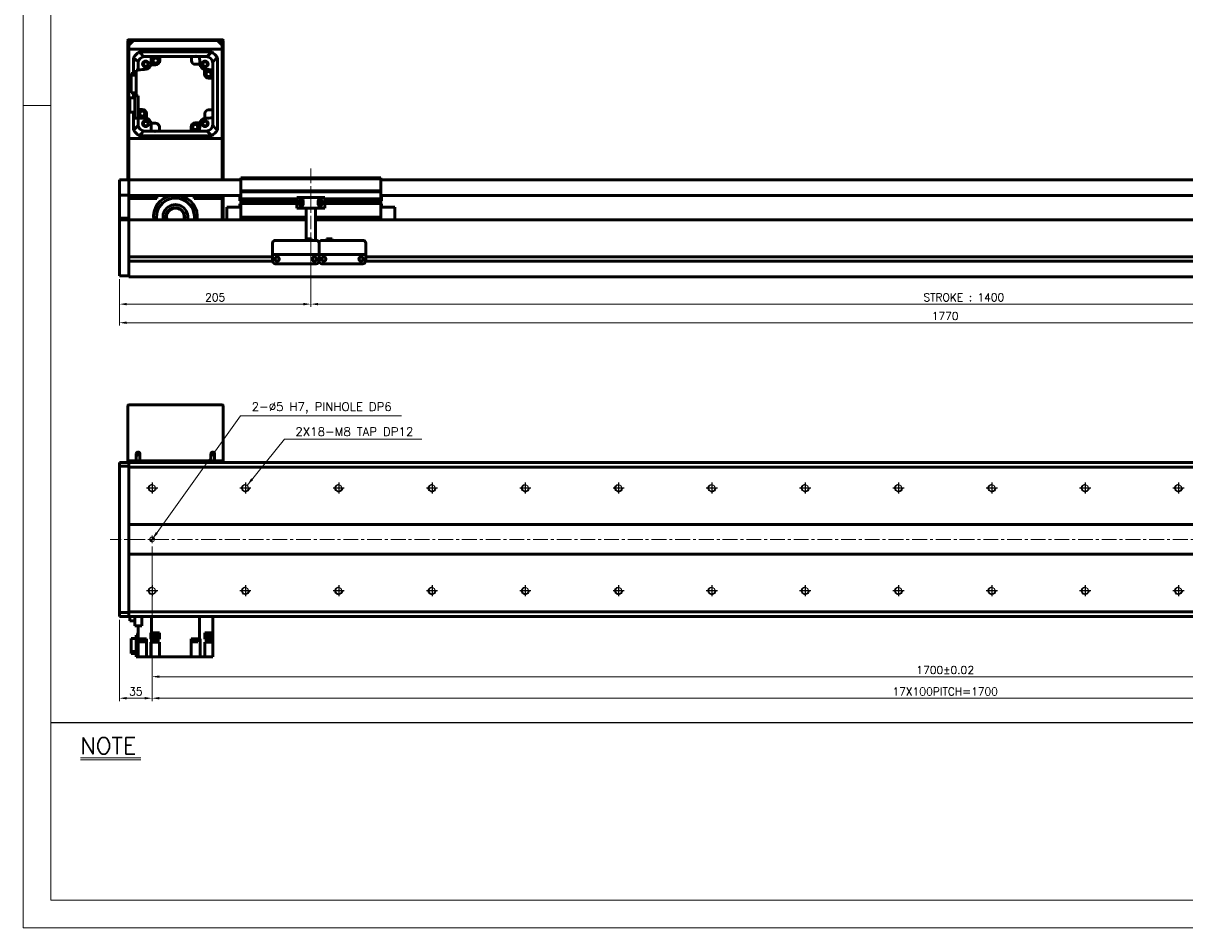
# Model space of a CAD drawing. Header units: millimetres. Extents: x 46547 to 49038, y 6223 to 10291.
# Tile 1 of 5: x 46547 to 47792, y 8529 to 9498. Entities that reach past the tile are written whole.
import ezdxf

# ---------------------------------------------------------------- set-up
doc = ezdxf.new("R2010")
doc.units = ezdxf.units.MM
doc.header["$LTSCALE"] = 0.5
doc.linetypes.add('CENTER', pattern=[50.8, 31.75, -6.35, 6.35, -6.35])
doc.layers.get('0').update_dxf_attribs({"lineweight": 20})
for name, color, linetype, lineweight in [('1', 1, 'CENTER', 13), ('4', 4, 'Continuous', 13), ('외형선(ISO)', 7, 'Continuous', 50)]:
    doc.layers.add(name, color=color, linetype=linetype, lineweight=lineweight)
for name, color, linetype in [('3', 3, 'Continuous'), ('C', 1, 'CENTER'), ('DIM', 4, 'Continuous')]:
    doc.layers.add(name, color=color, linetype=linetype)
doc.styles.add('DSR TEXT', font='romans.shx', dxfattribs={"bigfont": 'whgtxt.shx'})
doc.styles.get("Standard").update_dxf_attribs({"font": 'romans.shx', "bigfont": 'whgtxt.shx'})
doc.dimstyles.new('DSR', dxfattribs={"dimscale": 2, "dimtxt": 3, "dimasz": 3, "dimexe": 0.5, "dimexo": 0.5, "dimgap": 0.5, "dimtad": 1, "dimdsep": 46, "dimtxsty": 'Standard', "dimcen": 2.5, "dimclrd": 4, "dimclre": 4, "dimclrt": 2, "dimadec": 0, "dimazin": 2, "dimtfac": 1, "dimtmove": 0, "dimatfit": 3, "dimfxl": 0, "dimlwd": -1, "dimlwe": -1, "dimarcsym": 0})

# ---------------------------------------------------------------- blocks, each defined once
blk = doc.blocks.new('A$C13F00394')
for p, q in [((-202.34, 25.67), (-191.42, 25.67)), ((-202.34, 25.3), (-191.42, 25.3))]:
    blk.add_line(p, q)
at = {"layer": '3'}
blk.add_line((0, 32), (-207.68, 32), dxfattribs=at)
at = {"layer": '4', "color": 0, "style": 'DSR TEXT'}
blk.add_text('NOTE', height=3, dxfattribs=at).set_placement((-202.39, 26.38))
blk = doc.blocks.new('A$C1C1952E1')
at = {"color": 1}
blk.add_lwpolyline([(0, 0), (420, 0), (420, 297), (0, 297)], close=True, dxfattribs=at)
at = {"color": 3}
blk.add_lwpolyline([(5, 5), (415, 5), (415, 292), (5, 292)], close=True, dxfattribs=at)
blk = doc.blocks.new('*D78')
at = {"color": 1, "linetype": 'ByBlock'}
for p, q in [((46854.8, 9273.8), (46854.8, 9194.1)), ((46649.8, 9223.8), (46649.8, 9194.1)), ((46657.6, 9197.1), (46847, 9197.1))]:
    blk.add_line(p, q, dxfattribs=at)
at = {"color": 1}
for points in [[(46657.6, 9198.4), (46657.6, 9195.8), (46649.8, 9197.1)], [(46847, 9198.4), (46847, 9195.8), (46854.8, 9197.1)]]:
    blk.add_solid(points, dxfattribs=at)
at = {"layer": 'Defpoints', "color": 0}
for p in [(46854.8, 9277.4), (46649.8, 9227.4), (46854.8, 9197.1)]:
    blk.add_point(p, dxfattribs=at)
at = {"color": 3, "insert": (46752.3, 9204.3), "char_height": 8.4, "attachment_point": 5, "style": 'DSR TEXT'}
blk.add_mtext('205', dxfattribs=at)
blk = doc.blocks.new('*D79')
at = {"color": 1, "linetype": 'ByBlock'}
for p, q in [((46854.8, 9273.8), (46854.8, 9194.1)), ((48254.8, 9273.8), (48254.8, 9194.1)), ((46862.6, 9197.1), (48247, 9197.1))]:
    blk.add_line(p, q, dxfattribs=at)
at = {"color": 1}
for points in [[(46862.6, 9198.4), (46862.6, 9195.8), (46854.8, 9197.1)], [(48247, 9198.4), (48247, 9195.8), (48254.8, 9197.1)]]:
    blk.add_solid(points, dxfattribs=at)
at = {"layer": 'Defpoints', "color": 0}
for p in [(46854.8, 9277.4), (48254.8, 9277.4), (48254.8, 9197.1)]:
    blk.add_point(p, dxfattribs=at)
at = {"color": 3, "insert": (47554.8, 9204.3), "char_height": 8.4, "attachment_point": 5, "style": 'DSR TEXT'}
blk.add_mtext('STROKE : 1400', dxfattribs=at)
blk = doc.blocks.new('*D81')
at = {"color": 1, "linetype": 'ByBlock'}
for p, q in [((48419.8, 9225.4), (48419.8, 9174.2)), ((46649.8, 9223.8), (46649.8, 9174.2)), ((46657.6, 9177.2), (48412, 9177.2))]:
    blk.add_line(p, q, dxfattribs=at)
at = {"color": 1}
for points in [[(46657.6, 9178.5), (46657.6, 9175.9), (46649.8, 9177.2)], [(48412, 9178.5), (48412, 9175.9), (48419.8, 9177.2)]]:
    blk.add_solid(points, dxfattribs=at)
at = {"layer": 'Defpoints', "color": 0}
for p in [(46649.8, 9227.4), (48419.8, 9229), (48419.8, 9177.2)]:
    blk.add_point(p, dxfattribs=at)
at = {"color": 3, "insert": (47534.8, 9184.4), "char_height": 8.4, "attachment_point": 5, "style": 'DSR TEXT'}
blk.add_mtext('1770', dxfattribs=at)
blk = doc.blocks.new('A$C33E56CC6')
h = blk.add_hatch()
h.set_pattern_fill('ANSI31', color=256, style=0)
h.set_pattern_definition([(45, (-7065.45672, -6508.5399), (-0.0883883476, 0.0883883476), [])])
h.paths.add_polyline_path([(4, 6.5, 0.414214), (1.5, 4), (4, 4)])
h.paths.add_polyline_path([(6.5, 4), (4, 4), (4, 1.5, 0.414214)])
blk.add_circle((4, 4), 2.5)
at = {"layer": '1'}
for p, q in [((0, 4), (8, 4)), ((4, 0), (4, 8))]:
    blk.add_line(p, q, dxfattribs=at)
blk = doc.blocks.new('tap8')
blk.add_circle((0, 0), 3.4)
at = {"layer": 'C', "color": 1, "linetype": 'CENTER'}
for p, q in [((-6, 0), (6, 0)), ((0, -6), (0, 6))]:
    blk.add_line(p, q, dxfattribs=at)
at = {"layer": 'DIM', "color": 3}
blk.add_arc((0, 0), 4, 263.8455, 189.4314, dxfattribs=at)
blk = doc.blocks.new('*D83')
at = {"color": 1, "linetype": 'ByBlock'}
for p, q in [((46684.8, 8880.4), (46684.8, 8771.9)), ((46649.8, 8859), (46649.8, 8771.9)), ((46657.6, 8774.9), (46677, 8774.9))]:
    blk.add_line(p, q, dxfattribs=at)
at = {"color": 1}
for points in [[(46657.6, 8776.2), (46657.6, 8773.6), (46649.8, 8774.9)], [(46677, 8776.2), (46677, 8773.6), (46684.8, 8774.9)]]:
    blk.add_solid(points, dxfattribs=at)
at = {"layer": 'Defpoints', "color": 0}
for p in [(46684.8, 8884), (46649.8, 8862.6), (46684.8, 8774.9)]:
    blk.add_point(p, dxfattribs=at)
at = {"color": 3, "insert": (46667.3, 8782.1), "char_height": 8.4, "attachment_point": 5, "style": 'DSR TEXT'}
blk.add_mtext('35', dxfattribs=at)
blk = doc.blocks.new('*D84')
at = {"color": 1, "linetype": 'ByBlock'}
for p, q in [((46684.8, 8880.4), (46684.8, 8771.9)), ((48384.8, 8880.4), (48384.8, 8771.9)), ((46692.6, 8774.9), (48377, 8774.9))]:
    blk.add_line(p, q, dxfattribs=at)
at = {"color": 1}
for points in [[(46692.6, 8776.2), (46692.6, 8773.6), (46684.8, 8774.9)], [(48377, 8776.2), (48377, 8773.6), (48384.8, 8774.9)]]:
    blk.add_solid(points, dxfattribs=at)
at = {"layer": 'Defpoints', "color": 0}
for p in [(46684.8, 8884), (48384.8, 8884), (48384.8, 8774.9)]:
    blk.add_point(p, dxfattribs=at)
at = {"color": 3, "insert": (47534.8, 8782.1), "char_height": 8.4, "attachment_point": 5, "style": 'DSR TEXT'}
blk.add_mtext('17X100PITCH=1700', dxfattribs=at)
blk = doc.blocks.new('*D86')
at = {"color": 1, "linetype": 'ByBlock'}
for p, q in [((46684.8, 8937.5), (46684.8, 8795)), ((48384.8, 8937.5), (48384.8, 8795)), ((46692.6, 8798), (48377, 8798))]:
    blk.add_line(p, q, dxfattribs=at)
at = {"color": 1}
for points in [[(46692.6, 8799.3), (46692.6, 8796.7), (46684.8, 8798)], [(48377, 8799.3), (48377, 8796.7), (48384.8, 8798)]]:
    blk.add_solid(points, dxfattribs=at)
at = {"layer": 'Defpoints', "color": 0}
for p in [(46684.8, 8941.1), (48384.8, 8941.1), (48384.8, 8798)]:
    blk.add_point(p, dxfattribs=at)
at = {"color": 3, "insert": (47534.8, 8805.2), "char_height": 8.4, "attachment_point": 5, "style": 'DSR TEXT'}
blk.add_mtext('1700%%P0.02', dxfattribs=at)

msp = doc.modelspace()

# ---------------------------------------------------------------- linework, layer by layer
at = {"color": 1}
msp.add_line((46576.33082, 9409.88267), (46546.67132, 9409.88267), dxfattribs=at)
at = {"layer": '1'}
for p, q in [((46854.79303, 9342.42682), (46854.79303, 9277.42682)), ((48429.79303, 8945.07166), (46639.79303, 8945.07166))]:
    msp.add_line(p, q, dxfattribs=at)
at = {"layer": '외형선(ISO)'}
for p, q in [((46658.79303, 9479.42682), (46658.79303, 9330.42682)), ((46667.79303, 9480.42682), (46659.79303, 9480.42682)), ((46659.79303, 9474.42682), (46664.79303, 9479.42682)), ((46659.79303, 9330.42682), (46659.79303, 9478.92682)), ((46659.79303, 9474.42682), (46659.79303, 9470.42682)), ((46660.29303, 9479.42682), (46667.79303, 9479.42682)), ((46754.79303, 9479.42682), (46664.79303, 9479.42682)), ((46667.79303, 9479.42682), (46667.79303, 9480.42682)), ((46667.79303, 9480.42682), (46671.79303, 9480.42682)), ((46671.79303, 9480.42682), (46671.79303, 9479.42682)), ((46747.79303, 9480.42682), (46671.79303, 9480.42682)), ((46671.79303, 9479.42682), (46747.79303, 9479.42682)), ((46747.79303, 9479.42682), (46747.79303, 9480.42682)), ((46747.79303, 9480.42682), (46751.79303, 9480.42682)), ((46751.79303, 9480.42682), (46751.79303, 9479.42682)), ((46759.79303, 9480.42682), (46751.79303, 9480.42682)), ((46751.79303, 9479.42682), (46759.29303, 9479.42682)), ((46754.79303, 9479.42682), (46759.79303, 9474.42682)), ((46759.79303, 9478.92682), (46759.79303, 9330.42682)), ((46759.79303, 9470.42682), (46759.79303, 9474.42682)), ((46760.79303, 9330.42682), (46760.79303, 9479.42682)), ((46659.79303, 9470.42682), (46759.79303, 9470.42682)), ((46748.79563, 9467.42682), (46670.79044, 9467.42682)), ((46676.79303, 9462.42682), (46675.78936, 9462.42682)), ((46684.12684, 9462.42682), (46676.79303, 9462.42682)), ((46684.12684, 9462.42682), (46693.09303, 9462.42682)), ((46726.99303, 9462.42682), (46693.09303, 9462.42682)), ((46693.09303, 9462.42682), (46693.09303, 9458.02682)), ((46726.99303, 9462.42682), (46735.45922, 9462.42682)), ((46726.99303, 9458.02682), (46726.99303, 9462.42682)), ((46742.79303, 9462.42682), (46735.45922, 9462.42682)), ((46743.79671, 9462.42682), (46742.79303, 9462.42682)), ((46664.79303, 9461.42942), (46664.79303, 9444.20909)), ((46669.79303, 9456.4305), (46669.79303, 9455.42682)), ((46669.79303, 9448.09301), (46669.79303, 9455.42682)), ((46688.59303, 9453.52682), (46683.42592, 9453.52682)), ((46736.11498, 9454.02682), (46730.99303, 9454.02682)), ((46749.79303, 9456.4305), (46749.79303, 9455.42682)), ((46749.79303, 9448.09301), (46749.79303, 9455.42682)), ((46754.79303, 9383.42422), (46754.79303, 9461.42942)), ((46662.29303, 9444.20909), (46667.79303, 9444.20909)), ((46662.29303, 9444.20909), (46662.29303, 9442.50292)), ((46667.79303, 9442.50292), (46662.29303, 9442.50292)), ((46662.29303, 9442.50292), (46662.29303, 9423.64455)), ((46667.79303, 9447.62682), (46669.79303, 9447.62682)), ((46667.79303, 9447.62682), (46667.79303, 9420.22682)), ((46669.79303, 9447.62682), (46669.79303, 9448.09301)), ((46740.89303, 9443.62682), (46740.89303, 9448.79393)), ((46749.79303, 9439.12682), (46745.39303, 9439.12682)), ((46749.79303, 9448.09301), (46749.79303, 9439.12682)), ((46749.79303, 9405.22682), (46749.79303, 9439.12682)), ((46666.39303, 9417.97682), (46660.99303, 9417.97682)), ((46660.99303, 9417.97682), (46660.99303, 9402.87682)), ((46662.29303, 9423.64455), (46667.79303, 9423.64455)), ((46664.79303, 9423.64455), (46664.79303, 9417.97682)), ((46666.39303, 9423.64455), (46666.39303, 9396.42682)), ((46667.79303, 9420.22682), (46669.79303, 9420.22682)), ((46669.79303, 9405.72682), (46669.79303, 9420.22682)), ((46660.99303, 9402.87682), (46666.39303, 9402.87682)), ((46664.79303, 9402.87682), (46664.79303, 9383.42422)), ((46669.79303, 9405.72682), (46669.79303, 9396.76063)), ((46674.19303, 9405.72682), (46669.79303, 9405.72682)), ((46678.69303, 9401.22682), (46678.69303, 9396.05971)), ((46741.39303, 9396.10488), (46741.39303, 9401.22682)), ((46745.39303, 9405.22682), (46749.79303, 9405.22682)), ((46749.79303, 9405.22682), (46749.79303, 9396.76063)), ((46666.39303, 9396.42682), (46673.82158, 9396.42682)), ((46669.79303, 9389.42682), (46669.79303, 9396.42682)), ((46669.79303, 9389.42682), (46669.79303, 9388.42314)), ((46683.47109, 9390.82682), (46688.59303, 9390.82682)), ((46692.59303, 9386.82682), (46692.59303, 9382.42682)), ((46726.49303, 9382.42682), (46726.49303, 9386.82682)), ((46730.99303, 9391.32682), (46736.16014, 9391.32682)), ((46749.79303, 9389.42682), (46749.79303, 9396.76063)), ((46749.79303, 9389.42682), (46749.79303, 9388.42314)), ((46659.79303, 9374.42682), (46659.79303, 9330.42682)), ((46759.79303, 9374.42682), (46659.79303, 9374.42682)), ((46670.79044, 9377.42682), (46748.79563, 9377.42682)), ((46676.79303, 9382.42682), (46675.78936, 9382.42682)), ((46676.79303, 9382.42682), (46684.12684, 9382.42682)), ((46684.12684, 9382.42682), (46692.59303, 9382.42682)), ((46692.59303, 9382.42682), (46726.49303, 9382.42682)), ((46735.45922, 9382.42682), (46726.49303, 9382.42682)), ((46735.45922, 9382.42682), (46742.79303, 9382.42682)), ((46743.79671, 9382.42682), (46742.79303, 9382.42682)), ((46759.79303, 9330.42682), (46759.79303, 9374.42682)), ((46649.79303, 9330.42682), (46649.79303, 9328.42682)), ((46659.79303, 9330.42682), (46649.79303, 9330.42682)), ((46649.79303, 9326.9141), (46649.79303, 9328.42682)), ((46649.79303, 9326.41512), (46649.79303, 9326.9141)), ((46649.79303, 9326.41512), (46649.79303, 9324.87453)), ((46649.79303, 9324.87453), (46649.79303, 9321.88994)), ((46659.79303, 9328.42682), (46659.79303, 9330.42682)), ((46779.79303, 9330.42682), (46659.79303, 9330.42682)), ((46659.79303, 9330.42682), (46659.79303, 9328.42682)), ((46659.79303, 9328.42682), (46659.79303, 9326.9141)), ((46659.79303, 9326.9141), (46659.79303, 9328.42682)), ((46659.79303, 9326.9141), (46659.79303, 9326.41512)), ((46659.79303, 9326.41512), (46659.79303, 9326.9141)), ((46659.79303, 9324.87453), (46659.79303, 9326.41512)), ((46659.79303, 9326.41512), (46659.79303, 9324.87453)), ((46659.79303, 9321.88994), (46659.79303, 9324.87453)), ((46659.79303, 9324.87453), (46659.79303, 9321.88994)), ((46779.79303, 9331.42682), (46779.79303, 9332.42682)), ((46929.79303, 9332.42682), (46779.79303, 9332.42682)), ((46779.79303, 9318.42682), (46779.79303, 9331.42682)), ((46779.79303, 9331.42682), (46929.79303, 9331.42682)), ((46929.79303, 9332.42682), (46929.79303, 9331.42682)), ((46929.79303, 9331.42682), (46929.79303, 9318.42682)), ((48409.79303, 9330.42682), (46929.79303, 9330.42682)), ((46649.79303, 9314.1125), (46649.79303, 9321.88994)), ((46649.79303, 9313.75352), (46649.79303, 9314.1125)), ((46649.79303, 9289.34988), (46649.79303, 9313.75352)), ((46659.79303, 9313.75352), (46649.79303, 9313.75352)), ((46659.79303, 9321.88994), (46659.79303, 9314.1125)), ((46659.79303, 9314.1125), (46659.79303, 9321.88994)), ((46659.79303, 9314.1125), (46659.79303, 9313.75352)), ((46659.79303, 9313.75352), (46659.79303, 9289.34988)), ((46779.79303, 9313.42682), (46659.79303, 9313.42682)), ((46679.79303, 9313.42682), (46679.79303, 9310.42682)), ((46689.79303, 9313.42682), (46689.79303, 9310.42682)), ((46729.79303, 9310.42682), (46729.79303, 9313.42682)), ((46759.79303, 9313.42682), (46759.79303, 9310.42682)), ((46760.79303, 9287.42682), (46760.79303, 9313.42682)), ((46778.79303, 9307.82682), (46778.79303, 9313.42682)), ((46779.79303, 9317.42682), (46779.79303, 9318.42682)), ((46779.79303, 9318.42682), (46929.79303, 9318.42682)), ((46779.79303, 9316.42682), (46779.79303, 9317.42682)), ((46779.79303, 9317.42682), (46929.79303, 9317.42682)), ((46779.79303, 9309.92682), (46779.79303, 9316.42682)), ((46929.79303, 9318.42682), (46929.79303, 9317.42682)), ((46929.79303, 9317.42682), (46929.79303, 9316.42682)), ((46929.79303, 9316.42682), (46929.79303, 9309.92682)), ((48409.79303, 9313.42682), (46929.79303, 9313.42682)), ((46930.79303, 9313.42682), (46930.79303, 9307.82682)), ((46689.79303, 9310.42682), (46659.79303, 9310.42682)), ((46759.79303, 9310.42682), (46729.79303, 9310.42682)), ((46759.79303, 9287.42682), (46759.79303, 9310.42682)), ((46764.79303, 9300.92682), (46764.79303, 9287.42682)), ((46779.79303, 9300.92682), (46764.79303, 9300.92682)), ((46778.79303, 9307.82682), (46779.79303, 9307.82682)), ((46778.79303, 9304.39682), (46778.79303, 9300.92682)), ((46779.78364, 9304.39682), (46778.79303, 9304.39682)), ((46779.79303, 9309.42682), (46779.79303, 9309.92682)), ((46779.79303, 9309.92682), (46839.79303, 9309.92682)), ((46779.79303, 9308.92682), (46779.79303, 9309.42682)), ((46779.79303, 9309.42682), (46839.79303, 9309.42682)), ((46779.79303, 9307.92682), (46779.79303, 9308.92682)), ((46779.79303, 9308.92682), (46839.79303, 9308.92682)), ((46779.79303, 9307.42682), (46779.79303, 9307.92682)), ((46779.79303, 9307.92682), (46839.79303, 9307.92682)), ((46779.79303, 9306.92682), (46779.79303, 9307.42682)), ((46779.79303, 9307.42682), (46839.79303, 9307.42682)), ((46779.79303, 9305.92682), (46779.79303, 9306.92682)), ((46779.79303, 9306.92682), (46839.79303, 9306.92682)), ((46779.79303, 9305.42682), (46779.79303, 9305.92682)), ((46779.79303, 9305.92682), (46839.79303, 9305.92682)), ((46779.79303, 9304.92682), (46779.79303, 9305.42682)), ((46779.79303, 9305.42682), (46839.79303, 9305.42682)), ((46779.79303, 9291.42682), (46779.79303, 9304.92682)), ((46779.79303, 9304.92682), (46839.79303, 9304.92682)), ((46869.79303, 9311.42682), (46839.79303, 9311.42682)), ((46839.79303, 9300.02682), (46839.79303, 9311.42682)), ((46849.79303, 9300.02682), (46839.79303, 9300.02682)), ((46842.79303, 9307.42682), (46843.56353, 9307.42682)), ((46842.79303, 9304.42682), (46842.79303, 9307.42682)), ((46842.79303, 9306.92682), (46843.66979, 9306.92682)), ((46842.79303, 9305.92682), (46846.79303, 9305.92682)), ((46842.79303, 9305.42682), (46846.79303, 9305.42682)), ((46842.79303, 9304.92682), (46846.79303, 9304.92682)), ((46842.85654, 9307.92682), (46843.66979, 9307.92682)), ((46843.47016, 9308.92682), (46846.11591, 9308.92682)), ((46845.91627, 9307.92682), (46846.72952, 9307.92682)), ((46845.91627, 9306.92682), (46846.79303, 9306.92682)), ((46846.02253, 9307.42682), (46846.79303, 9307.42682)), ((46846.79303, 9307.42682), (46846.79303, 9304.42682)), ((46849.79303, 9300.52682), (46849.79303, 9300.02682)), ((46859.79303, 9300.02682), (46849.79303, 9300.02682)), ((46849.79303, 9297.92682), (46849.79303, 9300.02682)), ((46859.79303, 9300.02682), (46859.79303, 9300.52682)), ((46869.79303, 9300.02682), (46859.79303, 9300.02682)), ((46859.79303, 9300.02682), (46859.79303, 9297.92682)), ((46862.79303, 9307.42682), (46863.56353, 9307.42682)), ((46862.79303, 9304.42682), (46862.79303, 9307.42682)), ((46862.79303, 9306.92682), (46863.66979, 9306.92682)), ((46862.79303, 9305.92682), (46866.79303, 9305.92682)), ((46862.79303, 9305.42682), (46866.79303, 9305.42682)), ((46862.79303, 9304.92682), (46866.79303, 9304.92682)), ((46862.85654, 9307.92682), (46863.66979, 9307.92682)), ((46863.47016, 9308.92682), (46866.11591, 9308.92682)), ((46865.91627, 9307.92682), (46866.72952, 9307.92682)), ((46865.91627, 9306.92682), (46866.79303, 9306.92682)), ((46866.02253, 9307.42682), (46866.79303, 9307.42682)), ((46866.79303, 9307.42682), (46866.79303, 9304.42682)), ((46869.79303, 9311.42682), (46869.79303, 9300.02682)), ((46869.79303, 9309.92682), (46929.79303, 9309.92682)), ((46869.79303, 9309.42682), (46929.79303, 9309.42682)), ((46869.79303, 9308.92682), (46929.79303, 9308.92682)), ((46869.79303, 9307.92682), (46929.79303, 9307.92682)), ((46869.79303, 9307.42682), (46929.79303, 9307.42682)), ((46869.79303, 9306.92682), (46929.79303, 9306.92682)), ((46869.79303, 9305.92682), (46929.79303, 9305.92682)), ((46869.79303, 9305.42682), (46929.79303, 9305.42682)), ((46869.79303, 9304.92682), (46929.79303, 9304.92682)), ((46929.79303, 9309.92682), (46929.79303, 9309.42682)), ((46929.79303, 9309.42682), (46929.79303, 9308.92682)), ((46929.79303, 9308.92682), (46929.79303, 9307.92682)), ((46929.79303, 9307.92682), (46929.79303, 9307.42682)), ((46930.79303, 9307.82682), (46929.79303, 9307.82682)), ((46929.79303, 9307.42682), (46929.79303, 9306.92682)), ((46929.79303, 9306.92682), (46929.79303, 9305.92682)), ((46929.79303, 9305.92682), (46929.79303, 9305.42682)), ((46929.79303, 9305.42682), (46929.79303, 9304.92682)), ((46929.79303, 9304.92682), (46929.79303, 9291.42682)), ((46929.79303, 9300.92682), (46944.79303, 9300.92682)), ((46930.79303, 9304.39682), (46929.80242, 9304.39682)), ((46930.79303, 9300.92682), (46930.79303, 9304.39682)), ((46944.79303, 9287.42682), (46944.79303, 9300.92682)), ((46649.79303, 9287.42682), (46649.79303, 9289.34988)), ((46659.79303, 9289.34988), (46649.79303, 9289.34988)), ((46649.79303, 9287.42682), (46649.79303, 9284.42682)), ((46659.79303, 9287.42682), (46649.79303, 9287.42682)), ((46659.79303, 9289.34988), (46659.79303, 9287.42682)), ((46659.79303, 9287.42682), (46659.79303, 9284.42682)), ((46659.79303, 9287.42682), (46849.79303, 9287.42682)), ((46659.79303, 9284.42682), (46659.79303, 9287.42682)), ((46779.79303, 9291.42682), (46779.79303, 9290.42682)), ((46779.79303, 9287.42682), (46779.79303, 9290.42682)), ((46779.79303, 9290.42682), (46849.79303, 9290.42682)), ((46849.79303, 9297.92682), (46849.79303, 9266.92701)), ((46859.79303, 9265.42702), (46859.79303, 9297.92682)), ((46859.79303, 9290.42682), (46929.79303, 9290.42682)), ((46859.79303, 9287.42682), (48409.79303, 9287.42682)), ((46929.79303, 9290.42682), (46929.79303, 9291.42682)), ((46929.79303, 9290.42682), (46929.79303, 9287.42682)), ((46649.79303, 9232.66946), (46649.79303, 9284.42682)), ((46659.79303, 9247.87682), (46659.79303, 9284.42682)), ((46659.79303, 9284.42682), (46659.79303, 9232.66946)), ((46813.79303, 9252.42702), (46813.79303, 9262.42702)), ((46816.79303, 9265.42702), (46860.79303, 9265.42702)), ((46849.79303, 9266.92701), (46849.79303, 9265.42702)), ((46849.79303, 9266.92701), (46855.79303, 9266.92701)), ((46855.79303, 9266.92701), (46855.79303, 9265.42702)), ((46863.79303, 9262.42702), (46863.79303, 9252.42702)), ((46863.79303, 9252.42702), (46863.79303, 9262.42702)), ((46866.79303, 9265.42702), (46910.79303, 9265.42702)), ((46877.79303, 9266.92701), (46871.79303, 9266.92701)), ((46871.79303, 9265.42702), (46871.79303, 9266.92701)), ((46877.79303, 9265.42702), (46877.79303, 9266.92701)), ((46913.79303, 9262.42702), (46913.79303, 9252.42702)), ((46813.79303, 9252.42702), (46813.79303, 9250.42701)), ((46813.79303, 9250.42698), (46813.79303, 9250.42701)), ((46813.79303, 9250.42701), (46863.79303, 9250.42701)), ((46813.79303, 9249.92698), (46813.79303, 9250.42698)), ((46813.79303, 9250.42698), (46816.56353, 9250.42698)), ((46813.79303, 9243.42698), (46813.79303, 9249.92698)), ((46819.02253, 9250.42698), (46821.29303, 9250.42698)), ((46826.29303, 9250.42698), (46851.29303, 9250.42698)), ((46856.29303, 9250.42698), (46858.56353, 9250.42698)), ((46861.02253, 9250.42698), (46863.79303, 9250.42698)), ((46863.79303, 9250.42701), (46863.79303, 9252.42702)), ((46863.79303, 9252.42702), (46863.79303, 9250.42701)), ((46863.79303, 9250.42701), (46863.79303, 9250.42698)), ((46863.79303, 9250.42698), (46863.79303, 9250.42701)), ((46863.79303, 9250.42701), (46913.79303, 9250.42701)), ((46863.79303, 9250.42698), (46863.79303, 9249.92698)), ((46863.79303, 9249.92698), (46863.79303, 9250.42698)), ((46863.79303, 9250.42698), (46866.56353, 9250.42698)), ((46863.79303, 9249.92698), (46863.79303, 9243.42698)), ((46863.79303, 9243.42698), (46863.79303, 9249.92698)), ((46869.02253, 9250.42698), (46871.29303, 9250.42698)), ((46876.29303, 9250.42698), (46901.29303, 9250.42698)), ((46906.29303, 9250.42698), (46908.56353, 9250.42698)), ((46911.02253, 9250.42698), (46913.79303, 9250.42698)), ((46913.79303, 9250.42701), (46913.79303, 9252.42702)), ((46913.79303, 9250.42701), (46913.79303, 9250.42698)), ((46913.79303, 9250.42698), (46913.79303, 9249.92698)), ((46913.79303, 9249.92698), (46913.79303, 9243.42698)), ((46659.79303, 9247.67682), (46813.79303, 9247.67682)), ((46659.79303, 9243.17682), (46813.80348, 9243.17682)), ((46659.79303, 9232.66946), (46659.79303, 9242.97682)), ((46816.79303, 9240.42698), (46860.79303, 9240.42698)), ((46818.76622, 9247.67682), (46818.81984, 9247.67682)), ((46858.76622, 9247.67682), (46858.81984, 9247.67682)), ((46863.78258, 9243.17682), (46863.80348, 9243.17682)), ((46866.79303, 9240.42698), (46910.79303, 9240.42698)), ((46868.76622, 9247.67682), (46868.81984, 9247.67682)), ((46908.76622, 9247.67682), (46908.81984, 9247.67682)), ((46913.78258, 9243.17682), (48217.80348, 9243.17682)), ((46913.79303, 9247.67682), (48217.79303, 9247.67682)), ((46649.79303, 9232.66946), (46649.79303, 9230.54814)), ((46649.79303, 9227.42682), (46649.79303, 9230.54814)), ((46649.79303, 9227.42682), (46659.79303, 9227.42682)), ((46659.79303, 9232.66946), (46659.79303, 9230.54814)), ((46659.79303, 9230.54814), (46659.79303, 9232.66946)), ((46659.79303, 9226.42682), (46659.79303, 9230.54814)), ((46659.79303, 9230.54814), (46659.79303, 9227.42682)), ((46659.79303, 9226.42682), (48409.79303, 9226.42682)), ((46658.79303, 9029.07166), (46658.79303, 9088.07166)), ((46659.79303, 9089.07166), (46759.79303, 9089.07166)), ((46760.79303, 9088.07166), (46760.79303, 9029.07166)), ((46649.79303, 9026.69298), (46649.79303, 9027.57166)), ((46659.79303, 9027.57166), (46649.79303, 9027.57166)), ((46649.79303, 9026.69298), (46649.79303, 9023.57166)), ((46658.79303, 9029.07166), (46659.79303, 9029.07166)), ((46659.79303, 9029.07166), (46659.79303, 9027.57166)), ((46659.79303, 9029.07166), (46667.79303, 9029.07166)), ((46659.79303, 9026.69298), (46659.79303, 9027.57166)), ((46659.79303, 9027.57166), (48409.79303, 9027.57166)), ((46659.79303, 9027.57166), (46659.79303, 9026.69298)), ((46659.79303, 9026.69298), (46659.79303, 9022.57166)), ((46659.79303, 9023.57166), (46659.79303, 9026.69298)), ((46667.79303, 9036.57166), (46667.79303, 9029.07166)), ((46667.79303, 9029.07166), (46671.79303, 9029.07166)), ((46671.79303, 9029.07166), (46671.79303, 9036.57166)), ((46671.79303, 9029.07166), (46747.79303, 9029.07166)), ((46747.79303, 9036.57166), (46747.79303, 9029.07166)), ((46747.79303, 9029.07166), (46751.79303, 9029.07166)), ((46751.79303, 9029.07166), (46751.79303, 9036.57166)), ((46751.79303, 9029.07166), (46759.79303, 9029.07166)), ((46759.79303, 9029.07166), (46759.79303, 9027.57166)), ((46759.79303, 9029.07166), (46760.79303, 9029.07166)), ((46659.79303, 9023.57166), (46649.79303, 9023.57166)), ((46649.79303, 9023.57166), (46649.79303, 8866.57166)), ((46659.79303, 9022.57166), (46659.79303, 8961.07166)), ((48409.79303, 9022.57166), (46659.79303, 9022.57166)), ((46659.79303, 8961.07166), (46659.79303, 8960.21811)), ((46659.79303, 8961.07166), (48409.79303, 8961.07166)), ((46659.79303, 8960.21811), (46659.79303, 8959.86455)), ((46659.79303, 8959.86455), (46659.79303, 8930.27877)), ((46659.79303, 8930.27877), (46659.79303, 8959.86455)), ((46659.79303, 8930.27877), (46659.79303, 8929.92521)), ((46659.79303, 8929.92521), (46659.79303, 8929.07166)), ((46659.79303, 8929.07166), (46659.79303, 8867.57166)), ((48409.79303, 8929.07166), (46659.79303, 8929.07166)), ((46649.79303, 8866.57166), (46659.79303, 8866.57166)), ((46649.79303, 8866.57166), (46649.79303, 8863.45034)), ((46659.79303, 8867.57166), (46659.79303, 8863.45034)), ((46659.79303, 8867.57166), (48409.79303, 8867.57166)), ((46659.79303, 8863.45034), (46659.79303, 8866.57166)), ((46649.79303, 8862.57166), (46649.79303, 8863.45034)), ((46659.79303, 8862.57166), (46649.79303, 8862.57166)), ((46659.79303, 8862.57166), (46659.79303, 8863.45034)), ((46659.79303, 8863.45034), (46659.79303, 8862.57166)), ((46659.79303, 8862.57166), (48409.79303, 8862.57166)), ((46660.99303, 8857.74666), (46660.99303, 8862.57166)), ((46660.99303, 8857.74666), (46666.39303, 8857.74666)), ((46666.39303, 8862.57166), (46666.39303, 8852.42166)), ((46666.39303, 8852.42166), (46673.82158, 8852.42166)), ((46669.79303, 8852.42166), (46669.79303, 8838.57166)), ((46673.82158, 8852.42166), (46673.82158, 8862.57166)), ((46684.12684, 8845.07166), (46684.12684, 8862.57166)), ((46735.45922, 8862.57166), (46735.45922, 8838.57166)), ((46749.79303, 8862.57166), (46749.79303, 8845.07166)), ((46667.79303, 8819.07166), (46667.79303, 8842.57166)), ((46667.79303, 8842.57166), (46669.79303, 8842.57166)), ((46669.79303, 8845.07166), (46669.57313, 8845.07166)), ((46669.57313, 8845.07166), (46669.57313, 8844.07166)), ((46669.57313, 8844.07166), (46669.79303, 8844.07166)), ((46683.4684, 8845.07166), (46684.12684, 8845.07166)), ((46683.4684, 8843.07166), (46683.4684, 8845.07166)), ((46683.47109, 8843.07166), (46683.4684, 8843.07166)), ((46683.47109, 8838.07166), (46683.47109, 8843.07166)), ((46684.58241, 8843.07166), (46683.47109, 8843.07166)), ((46684.12684, 8845.07166), (46686.80849, 8845.07166)), ((46684.28241, 8845.07166), (46684.28241, 8844.07166)), ((46684.28241, 8844.07166), (46691.88241, 8844.07166)), ((46684.58241, 8844.07166), (46684.58241, 8841.47166)), ((46684.58241, 8841.47166), (46691.58241, 8841.47166)), ((46689.35634, 8845.07166), (46686.80849, 8845.07166)), ((46689.35634, 8845.07166), (46692.59446, 8845.07166)), ((46691.58241, 8844.07166), (46691.58241, 8841.47166)), ((46691.58241, 8843.07166), (46692.59303, 8843.07166)), ((46691.88241, 8845.07166), (46691.88241, 8844.07166)), ((46692.59303, 8838.07166), (46692.59303, 8843.07166)), ((46692.59446, 8843.07166), (46692.59303, 8843.07166)), ((46692.59446, 8843.07166), (46692.59446, 8845.07166)), ((46741.35397, 8845.07166), (46749.79303, 8845.07166)), ((46741.35397, 8845.07166), (46741.35397, 8843.07166)), ((46741.39303, 8843.07166), (46741.35397, 8843.07166)), ((46741.39303, 8843.07166), (46741.39303, 8838.07166)), ((46741.39303, 8843.07166), (46742.71293, 8843.07166)), ((46742.41293, 8845.07166), (46742.41293, 8844.07166)), ((46742.41293, 8844.07166), (46750.01293, 8844.07166)), ((46742.71293, 8844.07166), (46742.71293, 8841.47166)), ((46742.71293, 8841.47166), (46749.71293, 8841.47166)), ((46749.71293, 8844.07166), (46749.71293, 8841.47166)), ((46749.79303, 8843.07166), (46749.71293, 8843.07166)), ((46750.01293, 8845.07166), (46749.79303, 8845.07166)), ((46749.79303, 8843.07166), (46749.79303, 8844.07166)), ((46749.79303, 8843.07166), (46749.79303, 8838.07166)), ((46750.01293, 8845.07166), (46750.01293, 8844.07166)), ((46662.29303, 8825.0816), (46662.29303, 8838.97724)), ((46662.29303, 8838.97724), (46667.79303, 8838.97724)), ((46669.79303, 8819.07166), (46669.79303, 8838.57166)), ((46669.79303, 8838.57166), (46678.34919, 8838.57166)), ((46671.23209, 8838.07166), (46671.23209, 8838.57166)), ((46671.23209, 8838.07166), (46677.23209, 8838.07166)), ((46671.28209, 8837.37166), (46671.28209, 8838.07166)), ((46671.28209, 8837.37166), (46677.18209, 8837.37166)), ((46671.48209, 8835.37166), (46671.48209, 8837.37166)), ((46671.48209, 8835.37166), (46676.98209, 8835.37166)), ((46676.98209, 8835.37166), (46676.98209, 8837.37166)), ((46677.18209, 8837.37166), (46677.18209, 8838.07166)), ((46677.23209, 8838.07166), (46677.23209, 8838.57166)), ((46678.69303, 8838.57166), (46678.34919, 8838.57166)), ((46678.69303, 8819.07166), (46678.69303, 8838.57166)), ((46684.12684, 8838.07166), (46683.47109, 8838.07166)), ((46683.47109, 8835.07166), (46684.12684, 8835.07166)), ((46683.47109, 8835.07166), (46683.47109, 8819.07166)), ((46684.12684, 8838.07166), (46684.12684, 8835.07166)), ((46692.59303, 8838.07166), (46684.12684, 8838.07166)), ((46684.12684, 8835.07166), (46692.59303, 8835.07166)), ((46692.59303, 8835.07166), (46692.59303, 8819.07166)), ((46735.45922, 8838.57166), (46726.49303, 8838.57166)), ((46726.49303, 8838.57166), (46726.49303, 8819.07166)), ((46727.99161, 8838.07166), (46727.99161, 8838.57166)), ((46727.99161, 8838.07166), (46733.99161, 8838.07166)), ((46728.04161, 8837.37166), (46728.04161, 8838.07166)), ((46728.04161, 8837.37166), (46733.94161, 8837.37166)), ((46728.24161, 8835.37166), (46728.24161, 8837.37166)), ((46728.24161, 8835.37166), (46733.74161, 8835.37166)), ((46733.74161, 8835.37166), (46733.74161, 8837.37166)), ((46733.94161, 8837.37166), (46733.94161, 8838.07166)), ((46733.99161, 8838.07166), (46733.99161, 8838.57166)), ((46735.45922, 8838.57166), (46736.1257, 8838.57166)), ((46736.16014, 8838.57166), (46736.1257, 8838.57166)), ((46736.16014, 8838.57166), (46736.16014, 8819.07166)), ((46749.79303, 8838.07166), (46741.39303, 8838.07166)), ((46741.39303, 8835.07166), (46749.79303, 8835.07166)), ((46741.39303, 8835.07166), (46741.39303, 8819.07166)), ((46749.79303, 8838.07166), (46749.79303, 8835.07166)), ((46749.79303, 8819.07166), (46749.79303, 8835.07166)), ((46662.29303, 8822.76608), (46662.29303, 8825.0816)), ((46662.29303, 8825.0816), (46667.79303, 8825.0816)), ((46667.79303, 8822.76608), (46662.29303, 8822.76608)), ((46667.79303, 8819.07166), (46669.79303, 8819.07166)), ((46674.19303, 8819.07166), (46669.79303, 8819.07166)), ((46678.69303, 8819.07166), (46674.19303, 8819.07166)), ((46683.46036, 8819.07166), (46678.69303, 8819.07166)), ((46683.46036, 8819.07166), (46683.47109, 8819.07166)), ((46683.47109, 8819.07166), (46688.59303, 8819.07166)), ((46692.59303, 8819.07166), (46688.59303, 8819.07166)), ((46692.59303, 8819.07166), (46726.49303, 8819.07166)), ((46730.99303, 8819.07166), (46726.49303, 8819.07166)), ((46730.99303, 8819.07166), (46736.16014, 8819.07166)), ((46741.23688, 8819.07166), (46736.16014, 8819.07166)), ((46741.23688, 8819.07166), (46741.39303, 8819.07166)), ((46745.39303, 8819.07166), (46741.39303, 8819.07166)), ((46745.39303, 8819.07166), (46749.79303, 8819.07166))]:
    msp.add_line(p, q, dxfattribs=at)
for centre, radius in [((46677.97323, 9454.24662), 3.3), ((46677.97323, 9454.24662), 3.2), ((46677.97323, 9454.24662), 3), ((46677.97323, 9454.24662), 2.5), ((46688.59446, 9457.98776), 3), ((46688.59446, 9457.98776), 2.95), ((46688.59446, 9457.98776), 2.75), ((46741.61284, 9454.24662), 3.3), ((46741.61284, 9454.24662), 3.2), ((46741.61284, 9454.24662), 3), ((46741.61284, 9454.24662), 2.5), ((46745.35397, 9443.62539), 3), ((46745.35397, 9443.62539), 2.95), ((46745.35397, 9443.62539), 2.75), ((46674.23209, 9401.22824), 3), ((46674.23209, 9401.22824), 2.95), ((46674.23209, 9401.22824), 2.75), ((46677.97323, 9390.60701), 3.3), ((46677.97323, 9390.60701), 3.2), ((46677.97323, 9390.60701), 3), ((46677.97323, 9390.60701), 2.5), ((46730.99161, 9386.86588), 3), ((46730.99161, 9386.86588), 2.95), ((46730.99161, 9386.86588), 2.75), ((46741.61284, 9390.60701), 3.3), ((46741.61284, 9390.60701), 3.2), ((46741.61284, 9390.60701), 3), ((46741.61284, 9390.60701), 2.5), ((46818.79303, 9245.42698), 2.25), ((46858.79303, 9245.42698), 2.25), ((46868.79303, 9245.42698), 2.25), ((46908.79303, 9245.42698), 2.25), ((46669.79303, 9036.57166), 1.2295), ((46749.79303, 9036.57166), 1.2295)]:
    msp.add_circle(centre, radius, dxfattribs=at)
for centre, radius, start, end in [((46659.79303, 9479.42682), 1, 90, 180), ((46660.29303, 9478.92682), 0.5, 90, 180), ((46759.29303, 9478.92682), 0.5, 0, 90), ((46759.79303, 9479.42682), 1, 0, 90), ((46709.79303, 9422.42682), 59.55, 130.91627078, 139.08372922), ((46676.79303, 9455.42682), 7, 90, 180), ((46709.79303, 9422.42682), 52.5, 130.36759354, 130.51580082), ((47142.38441, 9422.42682), 460, 175.01145802, 176.0804225), ((46731.50365, 9458.84672), 3.8, 70.41268147, 109.58731853), ((46277.20165, 9422.42682), 460, 3.93907323, 4.98854198), ((46742.79303, 9455.42682), 7, 0, 90), ((46709.79303, 9422.42682), 52.5, 49.48419918, 49.63240646), ((46709.79303, 9422.42682), 59.55, 40.91627078, 49.08372922), ((46709.79303, 9422.42682), 52.5, 139.48419918, 139.63240646), ((46677.97323, 9454.24662), 5.5, 273.9195775, 352.47991906), ((46677.97323, 9454.24662), 5.5, 352.47991906, 356.0804225), ((46688.59303, 9458.02682), 4.5, 270, 0), ((46730.99303, 9458.02682), 4, 180, 270), ((46277.20165, 9422.42682), 460, 3.9195775, 3.93907323), ((46741.61284, 9454.24662), 5.5, 183.9195775, 262.47991906), ((46709.79303, 9422.42682), 52.5, 40.36759354, 40.51580082), ((46709.79303, 8989.83544), 460, 93.9195775, 94.98854198), ((46741.61284, 9454.24662), 5.5, 262.47991906, 266.0804225), ((46745.39303, 9443.62682), 4.5, 180, 270), ((46709.79303, 8989.83544), 460, 85.01145802, 86.0804225), ((46674.19303, 9401.22682), 4.5, 0, 90), ((46745.39303, 9401.22682), 4, 90, 180), ((46746.21293, 9400.7162), 3.8, 340.41268147, 19.58731853), ((46709.79303, 9855.0182), 460, 265.01145802, 266.0804225), ((46676.79303, 9389.42682), 7, 180, 270), ((46709.79303, 9422.42682), 52.5, 220.36759354, 220.51580082), ((46677.97323, 9390.60701), 5.5, 82.47991906, 86.0804225), ((46677.97323, 9390.60701), 5.5, 3.9195775, 82.47991906), ((47142.38442, 9422.42682), 460, 183.9195775, 183.93907323), ((47142.38441, 9422.42682), 460, 183.93907323, 184.98854198), ((46688.59303, 9386.82682), 4, 0, 90), ((46730.99303, 9386.82682), 4.5, 90, 180), ((46277.20165, 9422.42682), 460, 355.01145802, 356.0804225), ((46741.61284, 9390.60701), 5.5, 172.47991906, 176.0804225), ((46741.61284, 9390.60701), 5.5, 93.9195775, 172.47991906), ((46709.79303, 9855.0182), 460, 273.9195775, 273.93907323), ((46709.79303, 9855.0182), 460, 273.93907323, 274.98854198), ((46742.79303, 9389.42682), 7, 270, 0), ((46709.79303, 9422.42682), 52.5, 319.48419918, 319.63240646), ((46709.79303, 9422.42682), 59.55, 220.91627078, 229.08372922), ((46709.79303, 9422.42682), 52.5, 229.48419918, 229.63240646), ((46688.08241, 9386.00692), 3.8, 250.41268147, 289.58731853), ((46709.79303, 9422.42682), 52.5, 310.36759354, 310.51580082), ((46709.79303, 9422.42682), 59.55, 310.91627078, 319.08372922), ((46684.79303, 9315.42682), 3.3235, 216.99714571, 323.00285429), ((46709.79303, 9290.42682), 23.5, 101.84027388, 187.33436892), ((46709.79303, 9290.42682), 23.5, 352.66563108, 78.15972612), ((46734.79303, 9315.42682), 3.3235, 216.99714571, 323.00285429), ((46709.79303, 9290.42682), 20.3, 351.5015155, 188.4984845), ((46709.79303, 9290.42682), 13.3, 346.96395971, 193.03604029), ((46709.79303, 9290.42682), 10, 342.54239688, 197.45760312), ((46709.79303, 9290.42682), 9.5, 341.59151983, 198.40848017), ((46777.16503, 9306.32682), 3.253, 323.60856961, 323.88831047), ((46844.79303, 9307.42682), 2, 0, 180), ((46844.79303, 9304.42682), 2, 180, 0), ((46844.79303, 9307.42682), 1.2295, 156.00421868, 180), ((46844.79303, 9307.42682), 1.2295, 180, 203.99578132), ((46844.79303, 9307.42682), 1.2295, 23.99578132, 156.00421868), ((46844.79303, 9307.42682), 1.2295, 203.99578132, 336.00421868), ((46844.79303, 9307.42682), 1.2295, 0, 23.99578132), ((46844.79303, 9307.42682), 1.2295, 336.00421868, 0), ((46864.79303, 9307.42682), 2, 0, 180), ((46864.79303, 9304.42682), 2, 180, 0), ((46864.79303, 9307.42682), 1.2295, 156.00421868, 180), ((46864.79303, 9307.42682), 1.2295, 180, 203.99578132), ((46864.79303, 9307.42682), 1.2295, 23.99578132, 156.00421868), ((46864.79303, 9307.42682), 1.2295, 203.99578132, 336.00421868), ((46864.79303, 9307.42682), 1.2295, 0, 23.99578132), ((46864.79303, 9307.42682), 1.2295, 336.00421868, 0), ((46932.42103, 9306.32682), 3.253, 216.11168953, 216.39143039), ((46816.79303, 9262.42702), 3, 90, 180), ((46860.79303, 9262.42702), 3, 0, 90), ((46866.79303, 9262.42702), 3, 90, 180), ((46910.79303, 9262.42702), 3, 0, 90), ((46816.79303, 9243.42698), 3, 180, 270), ((46860.79303, 9243.42698), 3, 270, 0), ((46866.79303, 9243.42698), 3, 180, 270), ((46910.79303, 9243.42698), 3, 270, 0), ((46659.79303, 9088.07166), 1, 90, 180), ((46759.79303, 9088.07166), 1, 0, 90), ((46669.79303, 9036.57166), 2, 0, 180), ((46749.79303, 9036.57166), 2, 0, 180)]:
    msp.add_arc(centre, radius, start, end, dxfattribs=at)
for centre, major_axis, start_param, end_param in [((46817.79303, 9250.427), (-1.2295, 0), 3.1458502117, 6.2874428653), ((46823.79303, 9250.427), (-2.5, 0), 3.1415663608, 6.2831590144), ((46853.79303, 9250.427), (-2.5, 0), 3.1415663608, 6.2831590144), ((46859.79303, 9250.427), (-1.2295, 0), 3.1439235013, 6.2855161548), ((46867.79303, 9250.427), (-1.2295, 0), 3.1459039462, 6.2874965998), ((46873.79303, 9250.427), (-2.5, 0), 3.1415609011, 6.2831535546), ((46903.79303, 9250.427), (-2.5, 0), 3.1505626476, 6.2921553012), ((46909.79303, 9250.427), (-1.2295, 0), 3.1439772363, 6.2855698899)]:
    msp.add_ellipse(centre, major_axis=major_axis, ratio=0.00001, start_param=start_param, end_param=end_param, dxfattribs=at)
for points in [[(46670.79044, 9467.42682), (46671.35912, 9466.85759), (46672.48764, 9465.72825), (46674.15403, 9464.06146), (46675.24719, 9462.96864), (46675.78936, 9462.42682)], [(46743.79671, 9462.42682), (46744.33915, 9462.96892), (46745.43267, 9464.0621), (46747.09907, 9465.7289), (46748.22722, 9466.85787), (46748.79563, 9467.42682)], [(46669.79303, 9456.4305), (46669.25093, 9456.97293), (46668.15775, 9458.06646), (46666.49096, 9459.73286), (46665.36198, 9460.86101), (46664.79303, 9461.42942)], [(46754.79303, 9461.42942), (46754.22381, 9460.86073), (46753.09446, 9459.73221), (46751.42767, 9458.06582), (46750.33486, 9456.97266), (46749.79303, 9456.4305)], [(46664.79303, 9383.42422), (46665.36226, 9383.99291), (46666.4916, 9385.12143), (46668.15839, 9386.78782), (46669.25121, 9387.88098), (46669.79303, 9388.42314)], [(46749.79303, 9388.42314), (46750.33513, 9387.8807), (46751.42831, 9386.78718), (46753.09511, 9385.12078), (46754.22408, 9383.99263), (46754.79303, 9383.42422)], [(46675.78936, 9382.42682), (46675.24692, 9381.88472), (46674.15339, 9380.79154), (46672.48699, 9379.12474), (46671.35884, 9377.99577), (46670.79044, 9377.42682)], [(46748.79563, 9377.42682), (46748.22694, 9377.99604), (46747.09842, 9379.12539), (46745.43203, 9380.79218), (46744.33887, 9381.885), (46743.79671, 9382.42682)]]:
    msp.add_open_spline(points, degree=3, dxfattribs=at)

# ---------------------------------------------------------------- block references
at = {"xscale": 5.931900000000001, "yscale": 5.931900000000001, "zscale": 5.931900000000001}
for name, p in [('A$C1C1952E1', (46546.67132, 8528.99552)), ('A$C13F00394', (47808.28288, 8558.65502))]:
    msp.add_blockref(name, p, dxfattribs=at)
at = {"xscale": -1}
for name, p, rotation in [('tap8', (46684.79303, 9000.07166), 90), ('tap8', (46784.79303, 9000.07166), 90), ('tap8', (46884.79303, 9000.07166), 90), ('tap8', (46984.79303, 9000.07166), 90), ('tap8', (47084.79303, 9000.07166), 90), ('tap8', (47184.79303, 9000.07166), 90), ('tap8', (47284.79303, 9000.07166), 90), ('tap8', (47384.79303, 9000.07166), 90), ('tap8', (47484.79303, 9000.07166), 90), ('tap8', (47584.79303, 9000.07166), 90), ('tap8', (47684.79303, 9000.07166), 90), ('tap8', (47784.79303, 9000.07166), 90), ('A$C33E56CC6', (46680.79303, 8949.07166), 180), ('tap8', (46684.79303, 8890.07166), 90), ('tap8', (46784.79303, 8890.07166), 90), ('tap8', (46884.79303, 8890.07166), 90), ('tap8', (46984.79303, 8890.07166), 90), ('tap8', (47084.79303, 8890.07166), 90), ('tap8', (47184.79303, 8890.07166), 90), ('tap8', (47284.79303, 8890.07166), 90), ('tap8', (47384.79303, 8890.07166), 90), ('tap8', (47484.79303, 8890.07166), 90), ('tap8', (47584.79303, 8890.07166), 90), ('tap8', (47684.79303, 8890.07166), 90), ('tap8', (47784.79303, 8890.07166), 90)]:
    msp.add_blockref(name, p, dxfattribs=dict(at, rotation=rotation))

# ---------------------------------------------------------------- texts
at = {"color": 3, "char_height": 9.24, "attachment_point": 1, "style": 'DSR TEXT'}
for s, insert in [('2-%%C5 H7, PINHOLE DP6', (46791.57169, 9091.86822)), ('2X18-M8 TAP DP12', (46838.41034, 9065.09357))]:
    msp.add_mtext(s, dxfattribs=dict(at, insert=insert))

# ---------------------------------------------------------------- dimensions: what is measured, and where the dimension line sits
for base, p1, p2, picture, middle in [((46854.79303, 9197.0837), (46649.79303, 9227.42682), (46854.79303, 9277.42682), '*D78', (46752.29303, 9204.2837)), ((48419.79303, 9177.21038), (46649.79303, 9227.42682), (48419.79303, 9228.98748), '*D81', (47534.79303, 9184.41038)), ((46684.79303, 8774.91073), (46649.79303, 8862.57166), (46684.79303, 8884.02469), '*D83', (46667.29303, 8782.11073))]:
    dim = msp.add_linear_dim(base=base, p1=p1, p2=p2, dimstyle='DSR', override={"dimscale": 3, "dimtxt": 2.8, "dimasz": 2.600136, "dimexe": 1, "dimexo": 1.2, "dimgap": 1, "dimdec": 4, "dimtxsty": 'DSR TEXT', "dimclrd": 1, "dimclre": 1, "dimclrt": 3, "dimtdec": 4, "dimtix": 1})
    dim.commit()
    dim.dimension.update_dxf_attribs({"geometry": picture, "text_midpoint": middle})
for base, p1, p2, text, picture, middle in [((48254.79303, 9197.0837), (46854.79303, 9277.42682), (48254.79303, 9277.42682), 'STROKE : <>', '*D79', (47554.79303, 9204.2837)), ((48384.79303, 8798.03667), (46684.79303, 8941.07166), (48384.79303, 8941.07166), '<>%%P0.02', '*D86', (47534.79303, 8805.23667)), ((48384.79303, 8774.91073), (46684.79303, 8884.02469), (48384.79303, 8884.02469), '17X100PITCH=<>', '*D84', (47534.79303, 8782.11073))]:
    dim = msp.add_linear_dim(base=base, p1=p1, p2=p2, text=text, dimstyle='DSR', override={"dimscale": 3, "dimtxt": 2.8, "dimasz": 2.600136, "dimexe": 1, "dimexo": 1.2, "dimgap": 1, "dimdec": 4, "dimtxsty": 'DSR TEXT', "dimclrd": 1, "dimclre": 1, "dimclrt": 3, "dimtdec": 4, "dimtix": 1})
    dim.commit()
    dim.dimension.update_dxf_attribs({"geometry": picture, "text_midpoint": middle})

# ---------------------------------------------------------------- leaders
at = {"annotation_type": 0, "has_hookline": 1, "hookline_direction": 0}
for points, text_width in [([(46684.79303, 8945.07166), (46779.69124, 9077.56822), (46788.27169, 9077.56822)], 160.4625), ([(46786.6577, 9002.91473), (46826.52989, 9052.55357), (46835.11034, 9052.55357)], 135.575)]:
    msp.add_leader(points, dimstyle='DSR', override={"dimscale": 3.3, "dimtxt": 2.8, "dimasz": 2.600136, "dimexe": 1, "dimexo": 1.2, "dimgap": 1, "dimdec": 4, "dimtxsty": 'DSR TEXT', "dimclrd": 1, "dimclre": 1, "dimclrt": 3, "dimtdec": 4, "dimtix": 1}, dxfattribs=dict(at, text_width=text_width))

doc.saveas('drawing.dxf')
